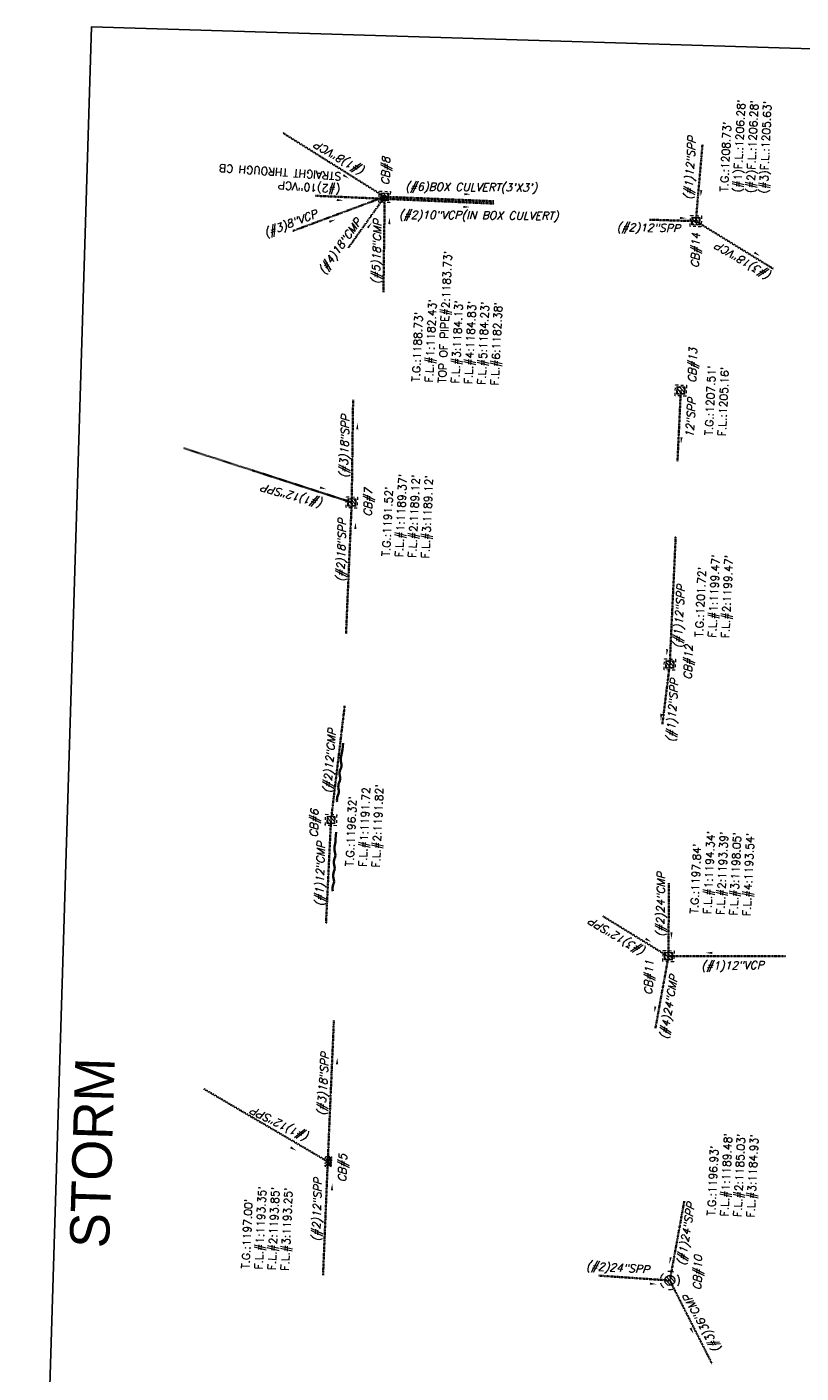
# Model space of a CAD drawing. Header units: feet. Extents: x 2385925 to 2388261, y 226994 to 234026.
# Tile 4 of 5: x 2385925 to 2386220, y 230149 to 230661. Entities that reach past the tile are written whole.
import ezdxf

# ---------------------------------------------------------------- set-up
doc = ezdxf.new("R2010")
doc.units = ezdxf.units.FT
doc.header["$MEASUREMENT"] = 0
for name, pattern in [('OhDOT_USTN1', [0.055, 0.014, -0.041]), ('OhDOT_USTN2', [0.11, 0.069, -0.041]), ('OhDOT_USTN4', [0.22, 0.11, -0.041, 0.028, -0.041]), ('OhDOT_USTN5', [0.11, 0.055, -0.055]), ('OhDOT_USTN6', [0.223, 0.083, -0.028, 0.028, -0.028, 0.028, -0.028]), ('OhDOT_USTN7', [0.221, 0.11, -0.028, 0.055, -0.028]), ('REDO_Drainage01', [1.6, 0.85, -0.75])]:
    doc.linetypes.add(name, pattern=pattern)
for name, color, linetype, lineweight in [('DR_X_Cells', 121, 'Continuous', 35), ('DR_X_Storm_Sewer', 133, 'OhDOT_USTN5', 35), ('DR_X_Text', 151, 'Continuous', 35)]:
    doc.layers.add(name, color=color, linetype=linetype, lineweight=lineweight)
doc.layers.add('SC_Scratch7', color=140, linetype='Continuous', plot=False)
doc.layers.add('SH_Border', color=7, linetype='Continuous')
doc.layers.add('UT_X_Electric_Cells', color=1, linetype='Continuous')
doc.styles.add('SHR', font='SIMPLEX', dxfattribs={"height": 0.75})
doc.styles.add('Slanted Normal (0.14) Font 31', font='font31.shx', dxfattribs={"height": 0.14})

# ---------------------------------------------------------------- blocks, each defined once
blk = doc.blocks.new('CB22B-X')
at = {"layer": 'Defpoints', "color": 20, "linetype": 'REDO_Drainage01', "lineweight": 0}
blk.add_lwpolyline([(-1, 1), (1, 1), (1, -1), (-1, -1), (-1, 1)], close=True, dxfattribs=at)
at = {"layer": 'DR_X_Cells', "color": 151, "linetype": 'Continuous', "lineweight": 0}
for p, q in [((-1.15, -0.61), (0.61, 1.15)), ((-1.15, 0.52), (-0.52, 1.15)), ((-0.55, -1.15), (1.15, 0.55)), ((0.58, -1.15), (1.15, -0.58))]:
    blk.add_line(p, q, dxfattribs=at)
at = {"layer": 'DR_X_Cells', "color": 151, "linetype": 'REDO_Drainage01', "lineweight": 0}
blk.add_lwpolyline([(-1.67, 1.67), (1.67, 1.67), (1.67, -1.67), (-1.67, -1.67), (-1.67, 1.67)], close=True, dxfattribs=at)
at = {"layer": 'DR_X_Cells', "color": 151, "linetype": 'Continuous', "lineweight": 0, "flags": 128}
blk.add_lwpolyline([(-1.15, 1.15), (1.15, 1.15), (1.15, -1.15), (-1.15, -1.15), (-1.15, 1.15)], close=True, dxfattribs=at)
blk = doc.blocks.new('CBS_CATCH BASIN RECTANGLE')
blk.add_blockref('CB22B-X', (0, 0))
blk = doc.blocks.new('CB7-X')
at = {"layer": 'Defpoints', "color": 20, "linetype": 'REDO_Drainage01', "lineweight": 0}
blk.add_circle((0, 0), 0.75, dxfattribs=at)
at = {"layer": 'DR_X_Cells', "color": 151, "linetype": 'Continuous', "lineweight": 0}
for p, q in [((-0.73, -0.15), (0.15, 0.73)), ((-0.54, -0.52), (0.52, 0.54)), ((-0.18, -0.73), (0.73, 0.18))]:
    blk.add_line(p, q, dxfattribs=at)
at = {"layer": 'DR_X_Cells', "color": 151, "linetype": 'REDO_Drainage01', "lineweight": 0}
blk.add_circle((0, 0), 1.42, dxfattribs=at)
at = {"layer": 'DR_X_Cells', "color": 151, "linetype": 'Continuous', "lineweight": 0}
blk.add_circle((0, 0), 0.75, dxfattribs=at)
blk = doc.blocks.new('CB3-X')
at = {"layer": 'Defpoints', "color": 20, "linetype": 'REDO_Drainage01', "lineweight": 0}
blk.add_lwpolyline([(-2.37, 0.75), (2.37, 0.75), (2.37, -1.5), (-2.37, -1.5), (-2.37, 0.75)], close=True, dxfattribs=at)
at = {"layer": 'Defpoints', "color": 21, "linetype": 'OhDOT_USTN2', "lineweight": 53}
blk.add_point((0, 1.42), dxfattribs=at)
at = {"layer": 'Defpoints', "color": 61, "linetype": 'OhDOT_USTN6', "lineweight": 53}
for p in [(0, 0.75), (-2.37, -0.37), (0, -1.5), (2.37, -0.37)]:
    blk.add_point(p, dxfattribs=at)
at = {"layer": 'Defpoints', "color": 21, "linetype": 'OhDOT_USTN5', "lineweight": 53}
blk.add_point((0, 0), dxfattribs=at)
at = {"layer": 'Defpoints', "color": 40, "linetype": 'OhDOT_USTN4', "lineweight": 53}
blk.add_point((0, 0), dxfattribs=at)
at = {"layer": 'Defpoints', "color": 151, "linetype": 'OhDOT_USTN7', "lineweight": 53}
blk.add_point((0, -0.37), dxfattribs=at)
at = {"layer": 'Defpoints', "color": 223, "linetype": 'OhDOT_USTN1', "lineweight": 53}
blk.add_point((0, -2.17), dxfattribs=at)
at = {"layer": 'DR_X_Cells', "color": 151, "linetype": 'Continuous', "lineweight": 0}
for p, q in [((-2.5, -1.76), (-0.75, 0)), ((-2.5, -0.63), (-1.88, 0)), ((-1.44, -1.83), (0.38, 0)), ((-0.31, -1.83), (1.51, 0)), ((0.82, -1.83), (2.5, -0.14)), ((1.94, -1.83), (2.5, -1.28))]:
    blk.add_line(p, q, dxfattribs=at)
at = {"layer": 'DR_X_Cells', "color": 151, "linetype": 'REDO_Drainage01', "lineweight": 0}
blk.add_lwpolyline([(-3.04, 1.42), (3.04, 1.42), (3.04, -2.17), (-3.04, -2.17), (-3.04, 1.42)], close=True, dxfattribs=at)
at = {"layer": 'DR_X_Cells', "color": 151, "linetype": 'Continuous', "lineweight": 0, "flags": 128}
blk.add_lwpolyline([(-2.5, 0), (2.5, 0), (2.5, -1.83), (-2.5, -1.83), (-2.5, 0)], close=True, dxfattribs=at)
blk = doc.blocks.new('CI')
at = {"layer": 'UT_X_Electric_Cells'}
blk.add_blockref('CB3-X', (0, 0), dxfattribs=at)
blk = doc.blocks.new('Survey Storm Info')
at = {"layer": 'DR_X_Storm_Sewer'}
for p, q in [((-1194.05, 531.16), (-1175.37, 595.74)), ((-1418.78, 580.55), (-1444.95, 532.62)), ((-1054.31, 561.71), (-1077.47, 522.18)), ((-1077.47, 522.18), (-1091.54, 556.78)), ((-1077.89, 548.69), (-1078.78, 480.49)), ((-1488.15, 533.09), (-1444.95, 532.62)), ((-1444.95, 532.62), (-1391.1, 531.93)), ((-1354.35, 536.06), (-1315.04, 535.35)), ((-1315.04, 535.35), (-1271.43, 531.48)), ((-1097.29, 535.41), (-1077.47, 522.18)), ((-1244.08, 531.81), (-1194.05, 531.16)), ((-1155.04, 531.84), (-1194.05, 531.16)), ((-1077.47, 522.18), (-1113.75, 521.55)), ((-1077.47, 522.18), (-1077.89, 480.6)), ((-1348.47, 430.9), (-1362.65, 406.16)), ((-1485.17, 428.42), (-1486.19, 401.17)), ((-1083.1, 421.2), (-1083.12, 403.59)), ((-1251.99, 408.37), (-1274.75, 410.48)), ((-1362.87, 405.44), (-1390.37, 409.58)), ((-1335.12, 406.18), (-1362.87, 405.44)), ((-1362.87, 405.44), (-1361.5, 360.81)), ((-1203.36, 407.6), (-1251.99, 408.37)), ((-1147.68, 407.35), (-1174.7, 407.78)), ((-1486.19, 401.17), (-1517.25, 384.23)), ((-1455.91, 396.62), (-1486.19, 401.17)), ((-1083.12, 403.59), (-1100.41, 373.43)), ((-1053.85, 401.97), (-1083.12, 403.59))]:
    blk.add_line(p, q, dxfattribs=at)
at = {"layer": 'DR_X_Text'}
for points, format in [([(-1441.19, 544.71, 0, 0.833, 0), (-1439.97, 546.89, 0, 0, -0.041595), (-1438.57, 548.97, 0, 0, 0.125362), (-1437.53, 551.26, 0, 0, -0.167832), (-1436.32, 553.44, 0, 0, 0.167832), (-1435.1, 555.62, 0, 0, -0.167832), (-1433.88, 557.8, 0, 0, 0.167832), (-1432.66, 559.99, 0, 0, -0.167832), (-1431.44, 562.17, 0, 0, -0.167832)], "xyseb"), ([(-1189.35, 540.96, 0, 0.833, 0), (-1188.73, 543.38, 0, 0, -0.041595), (-1187.91, 545.75, 0, 0, 0.125362), (-1187.49, 548.23, 0, 0, -0.167832), (-1186.87, 550.65, 0, 0, 0.167832), (-1186.25, 553.07, 0, 0, -0.167832), (-1185.63, 555.49, 0, 0, 0.167832), (-1185.01, 557.92, 0, 0, -0.167832), (-1184.39, 560.34, 0, 0, -0.167832)], "xyseb"), ([(-1086.69, 540.63, 0, 0.833, 0), (-1087.62, 542.95, 0, 0, -0.041595), (-1088.36, 545.35, 0, 0, 0.125362), (-1089.48, 547.59, 0, 0, -0.167832), (-1090.41, 549.91, 0, 0, 0.167832), (-1091.34, 552.23, 0, 0, -0.167832), (-1092.27, 554.55, 0, 0, 0.167832), (-1093.2, 556.87, 0, 0, -0.167832), (-1094.13, 559.19, 0, 0, -0.167832)], "xyseb"), ([(-1079.28, 537.84, 0, 0.833, 0), (-1079.27, 540.34, 0, 0, -0.041595), (-1079.05, 542.84, 0, 0, 0.125362), (-1079.25, 545.34, 0, 0, -0.167832), (-1079.24, 547.84, 0, 0, 0.167832), (-1079.24, 550.34, 0, 0, -0.167832), (-1079.23, 552.84, 0, 0, 0.167832), (-1079.22, 555.34, 0, 0, -0.167832), (-1079.21, 557.84, 0, 0, -0.167832)], "xyseb"), ([(-1070.94, 535.98, 0, 0.833, 0), (-1069.7, 538.16, 0, 0, -0.041595), (-1068.28, 540.23, 0, 0, 0.125362), (-1067.23, 542.5, 0, 0, -0.167832), (-1065.99, 544.67, 0, 0, 0.167832), (-1064.75, 546.85, 0, 0, -0.167832), (-1063.52, 549.02, 0, 0, 0.167832), (-1062.28, 551.19, 0, 0, -0.167832), (-1061.04, 553.36, 0, 0, -0.167832)], "xyseb"), ([(-1087.37, 526.82, 0, 0.833, 0), (-1089.43, 528.24, 0, 0, -0.041595), (-1091.37, 529.84, 0, 0, 0.125362), (-1093.54, 531.08, 0, 0, -0.167832), (-1095.6, 532.5, 0, 0, 0.167832), (-1097.66, 533.92, 0, 0, -0.167832), (-1099.72, 535.34, 0, 0, 0.167832), (-1101.77, 536.76, 0, 0, -0.167832), (-1103.83, 538.18, 0, 0, -0.167832)], "xyseb"), ([(-1319.59, 533.31), (-1322.09, 533.37, -0.041595), (-1324.59, 533.63, 0.125362), (-1327.09, 533.47, -0.167832), (-1329.59, 533.52, 0.167832), (-1332.09, 533.57, -0.167832), (-1334.59, 533.62, 0.167832), (-1337.09, 533.68, -0.167832), (-1339.59, 533.73, 0.167832), (-1342.09, 533.78, 0.167832)], "xyb"), ([(-1285.67, 531.65), (-1288.17, 531.82, -0.041595), (-1290.65, 532.2, 0.125362), (-1293.16, 532.16, -0.167832), (-1295.65, 532.33, 0.167832), (-1298.14, 532.5, -0.167832), (-1300.64, 532.67, 0.167832), (-1303.13, 532.84, -0.167832), (-1305.63, 533.02, 0.167832), (-1308.12, 533.19, 0.167832)], "xyb"), ([(-1453.33, 530.68, 0, 0.833, 0), (-1455.83, 530.69, 0, 0, -0.041595), (-1458.33, 530.91, 0, 0, 0.125362), (-1460.83, 530.71, 0, 0, -0.167832), (-1463.33, 530.72, 0, 0, 0.167832), (-1465.83, 530.73, 0, 0, -0.167832), (-1468.33, 530.75, 0, 0, 0.167832), (-1470.83, 530.76, 0, 0, -0.167832), (-1473.33, 530.77, 0, 0, -0.167832)], "xyseb"), ([(-1405.33, 530.2, 0, 0.833, 0), (-1407.83, 530.23, 0, 0, -0.041595), (-1410.33, 530.48, 0, 0, 0.125362), (-1412.83, 530.31, 0, 0, -0.167832), (-1415.33, 530.35, 0, 0, 0.167832), (-1417.83, 530.38, 0, 0, -0.167832), (-1420.33, 530.42, 0, 0, 0.167832), (-1422.83, 530.46, 0, 0, -0.167832), (-1425.33, 530.49, 0, 0, -0.167832)], "xyseb"), ([(-1201.6, 529.45, 0, 0.833, 0), (-1204.1, 529.49, 0, 0, -0.041595), (-1206.6, 529.73, 0, 0, 0.125362), (-1209.1, 529.56, 0, 0, -0.167832), (-1211.6, 529.6, 0, 0, 0.167832), (-1214.1, 529.63, 0, 0, -0.167832), (-1216.6, 529.67, 0, 0, 0.167832), (-1219.1, 529.71, 0, 0, -0.167832), (-1221.6, 529.75, 0, 0, -0.167832)], "xyseb"), ([(-1163.75, 529.88, 0, 0.833, 0), (-1166.25, 529.92, 0, 0, -0.041595), (-1168.74, 530.17, 0, 0, 0.125362), (-1171.25, 530, 0, 0, -0.167832), (-1173.75, 530.03, 0, 0, 0.167832), (-1176.25, 530.07, 0, 0, -0.167832), (-1178.75, 530.11, 0, 0, 0.167832), (-1181.25, 530.15, 0, 0, -0.167832), (-1183.74, 530.18, 0, 0, -0.167832)], "xyseb"), ([(-1085.32, 520.07, 0, 0.833, 0), (-1087.82, 520.11, 0, 0, -0.041595), (-1090.32, 520.35, 0, 0, 0.125362), (-1092.82, 520.18, 0, 0, -0.167832), (-1095.32, 520.22, 0, 0, 0.167832), (-1097.82, 520.26, 0, 0, -0.167832), (-1100.32, 520.29, 0, 0, 0.167832), (-1102.82, 520.33, 0, 0, -0.167832), (-1105.32, 520.37, 0, 0, -0.167832)], "xyseb"), ([(-1080.38, 489.7, 0, 0.833, 0), (-1080.4, 492.2, 0, 0, -0.041595), (-1080.21, 494.7, 0, 0, 0.125362), (-1080.43, 497.2, 0, 0, -0.167832), (-1080.45, 499.7, 0, 0, 0.167832), (-1080.47, 502.2, 0, 0, -0.167832), (-1080.49, 504.7, 0, 0, 0.167832), (-1080.51, 507.2, 0, 0, -0.167832), (-1080.53, 509.7, 0, 0, -0.167832)], "xyseb"), ([(-1075.52, 489.49, 0, 0.833, 0), (-1075.54, 491.99, 0, 0, -0.041595), (-1075.35, 494.5, 0, 0, 0.125362), (-1075.58, 496.99, 0, 0, -0.167832), (-1075.6, 499.49, 0, 0, 0.167832), (-1075.62, 501.99, 0, 0, -0.167832), (-1075.63, 504.49, 0, 0, 0.167832), (-1075.65, 506.99, 0, 0, -0.167832), (-1075.67, 509.49, 0, 0, -0.167832)], "xyseb"), ([(-1082.1, 407.21, 0, 0.833, 0), (-1082.07, 409.71, 0, 0, -0.041595), (-1081.84, 412.21, 0, 0, 0.125362), (-1082.02, 414.71, 0, 0, -0.167832), (-1081.99, 417.21, 0, 0, 0.167832), (-1081.97, 419.71, 0, 0, -0.167832), (-1081.94, 422.21, 0, 0, 0.167832), (-1081.91, 424.71, 0, 0, 0.167832)], "xyseb"), ([(-1487.76, 406.23, 0, 0.833, 0), (-1487.63, 408.73, 0, 0, -0.041595), (-1487.3, 411.21, 0, 0, 0.125362), (-1487.38, 413.72, 0, 0, -0.167832), (-1487.25, 416.22, 0, 0, 0.167832), (-1487.12, 418.71, 0, 0, -0.167832), (-1487, 421.21, 0, 0, 0.167832), (-1486.87, 423.71, 0, 0, 0.167832)], "xyseb"), ([(-1357.72, 412.13, 0, 0.833, 0), (-1356.54, 414.34, 0, 0, -0.041595), (-1355.17, 416.44, 0, 0, 0.125362), (-1354.18, 418.75, 0, 0, -0.167832), (-1353, 420.95, 0, 0, 0.167832), (-1351.82, 423.16, 0, 0, 0.167832)], "xyseb"), ([(-1384.66, 410.24, 0, 0.833, 0), (-1382.19, 409.86, 0, 0, -0.041595), (-1379.75, 409.29, 0, 0, 0.125362), (-1377.25, 409.12, 0, 0, -0.167832), (-1374.78, 408.74, 0, 0, 0.167832), (-1372.3, 408.37, 0, 0, -0.167832), (-1369.83, 408, 0, 0, 0.167832), (-1367.36, 407.62, 0, 0, 0.167832)], "xyseb"), ([(-1273.34, 411.12, 0, 0.833, 0), (-1270.84, 411, 0, 0, -0.041595), (-1268.35, 410.66, 0, 0, 0.125362), (-1265.85, 410.74, 0, 0, -0.167832), (-1263.35, 410.62, 0, 0, 0.167832), (-1260.85, 410.49, 0, 0, -0.167832), (-1258.36, 410.36, 0, 0, 0.167832), (-1255.86, 410.23, 0, 0, 0.167832)], "xyseb"), ([(-1248.69, 409.65, 0, 0.833, 0), (-1246.2, 409.52, 0, 0, -0.041595), (-1243.71, 409.19, 0, 0, 0.125362), (-1241.2, 409.27, 0, 0, -0.167832), (-1238.71, 409.14, 0, 0, 0.167832), (-1236.21, 409.02, 0, 0, -0.167832), (-1233.71, 408.89, 0, 0, 0.167832), (-1231.22, 408.76, 0, 0, 0.167832)], "xyseb"), ([(-1356.32, 404.52, 0, 0.833, 0), (-1353.82, 404.61, 0, 0, -0.041595), (-1351.32, 404.48, 0, 0, 0.125362), (-1348.82, 404.78, 0, 0, -0.167832), (-1346.33, 404.87, 0, 0, 0.167832), (-1343.83, 404.95, 0, 0, 0.167832)], "xyseb"), ([(-1167.98, 406.67, 0, 0.833, 0), (-1165.48, 406.54, 0, 0, -0.041595), (-1163, 406.21, 0, 0, 0.125362), (-1160.49, 406.29, 0, 0, -0.167832), (-1157.99, 406.16, 0, 0, 0.167832), (-1155.5, 406.03, 0, 0, -0.167832), (-1153, 405.91, 0, 0, 0.167832), (-1150.5, 405.78, 0, 0, 0.167832)], "xyseb"), ([(-1506.22, 391.54, 0, 0.833, 0), (-1504.04, 392.77, 0, 0, -0.041595), (-1501.76, 393.82, 0, 0, 0.125362), (-1499.69, 395.23, 0, 0, -0.167832), (-1497.51, 396.46, 0, 0, 0.167832), (-1495.34, 397.7, 0, 0, -0.167832), (-1493.16, 398.93, 0, 0, 0.167832), (-1490.99, 400.16, 0, 0, 0.167832)], "xyseb"), ([(-1479.85, 401.52, 0, 0.833, 0), (-1477.38, 401.14, 0, 0, -0.041595), (-1474.94, 400.56, 0, 0, 0.125362), (-1472.43, 400.4, 0, 0, -0.167832), (-1469.96, 400.02, 0, 0, 0.167832), (-1467.49, 399.65, 0, 0, -0.167832), (-1465.02, 399.28, 0, 0, 0.167832), (-1462.55, 398.9, 0, 0, 0.167832)], "xyseb"), ([(-1073.77, 402.04, 0, 0.833, 0), (-1071.27, 401.91, 0, 0, -0.041595), (-1068.79, 401.57, 0, 0, 0.125362), (-1066.28, 401.65, 0, 0, -0.167832), (-1063.78, 401.53, 0, 0, 0.167832), (-1061.29, 401.4, 0, 0, -0.167832), (-1058.79, 401.27, 0, 0, 0.167832), (-1056.29, 401.14, 0, 0, 0.167832)], "xyseb"), ([(-1361.21, 391.36, 0, 0.833, 0), (-1361.15, 388.86, 0, 0, -0.041595), (-1361.29, 386.36, 0, 0, 0.125362), (-1361.01, 383.87, 0, 0, -0.167832), (-1360.94, 381.37, 0, 0, 0.167832), (-1360.88, 378.87, 0, 0, 0.167832)], "xyseb"), ([(-1095.63, 378.79, 0, 0.833, 0), (-1094.37, 380.95, 0, 0, -0.041595), (-1092.93, 383, 0, 0, 0.125362), (-1091.85, 385.26, 0, 0, -0.167832), (-1090.58, 387.42, 0, 0, 0.167832), (-1089.32, 389.58, 0, 0, -0.167832), (-1088.06, 391.73, 0, 0, -0.167832)], "xyseb")]:
    blk.add_lwpolyline(points, format=format, dxfattribs=at)
at = {"layer": 'SH_Border'}
blk.add_lwpolyline([(-1819, 635.68), (-1016.28, 635.68), (-1016.28, 82.99), (-1819, 82.99)], close=True, dxfattribs=at)
at = {"layer": 'DR_X_Cells', "rotation": 359.1452333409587}
for name, p, xscale, yscale, zscale in [('CI', (-1444.95, 532.62, 1496.25), 0.6249999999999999, 0.6249999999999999, 0.6249999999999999), ('CBS_CATCH BASIN RECTANGLE', (-1315.04, 535.35, 1505.78), 1.25, 1.25, 1.25), ('CBS_CATCH BASIN RECTANGLE', (-1194.05, 531.16, 1505.78), 1.25, 1.25, 1.25), ('CBS_CATCH BASIN RECTANGLE', (-1077.47, 522.18, 1505.78), 1.25, 1.25, 1.25), ('CBS_CATCH BASIN RECTANGLE', (-1251.99, 408.37, 1505.78), 1.25, 1.25, 1.25), ('CB7-X', (-1486.19, 401.18), 2.5, 2.5, 2.5), ('CBS_CATCH BASIN RECTANGLE', (-1362.87, 405.44, 1505.78), 1.25, 1.25, 1.25), ('CBS_CATCH BASIN RECTANGLE', (-1147.68, 407.35, 1505.78), 1.25, 1.25, 1.25), ('CBS_CATCH BASIN RECTANGLE', (-1083.12, 403.59, 1505.78), 1.25, 1.25, 1.25)]:
    blk.add_blockref(name, p, dxfattribs=dict(at, xscale=xscale, yscale=yscale, zscale=zscale))
at = {"layer": 'DR_X_Text', "style": 'SHR', "oblique": 15}
for s, rotation, p in [('(#3)8"VCP', 292.7128, (-1094.11, 566.84)), ('(#1)12"SPP', 65.2813, (-1434.96, 539.59)), ('(#1)12"SPP', 76.5039, (-1193.56, 541.65)), ('CB#6', 0, (-1321.87, 540.24)), ('(#4)18"CMP', 326.2494, (-1107.8, 544.24)), ('(#1)8"VCP', 61.058, (-1067.21, 529.68)), ('(#2)12"SPP', 0, (-1475.36, 534.7)), ('(#1)12"CMP', 0, (-1347.92, 537.41)), ('(#2)12"CMP', 357.2781, (-1304.87, 535.71)), ('(#3)18"SPP', 358.2334, (-1427.5, 534.19)), ('(#2)18"SPP', 0, (-1224.31, 533.11)), ('(#3)18"SPP', 0, (-1184.76, 533.11)), ('CB#5', 0, (-1452.58, 525.47)), ('CB#7', 0, (-1199.23, 523.45)), ('(#5)18"CMP', 0, (-1110.67, 523.14)), ('CB#8', 0, (-1073.01, 520.62)), ('(#2)10"VCP(IN BOX CULVERT)', 271.2891, (-1085.59, 516.54)), ("(#6)BOX CULVERT(3'X3')", 271.2891, (-1074.83, 514.45)), ('(#2)24"SPP', 268.1541, (-1483.02, 433.23)), ('(#3)12"SPP', 60.7878, (-1360.71, 413.87)), ('(#2)12"SPP', 270.4667, (-1087.74, 433.59)), ('CB#11', 0, (-1377.82, 411.24)), ('(#2)24"CMP', 0.9194, (-1355.55, 407.37)), ('(#4)24"CMP', 352.4874, (-1394.55, 404.92)), ('(#1)12"SPP', 358.1541, (-1281.44, 405.74)), ('(#1)12"SPP', 358.1541, (-1245.64, 404.27)), ('12"SPP', 358.1541, (-1165.57, 402.05)), ('CB#13', 0, (-1144.58, 401.69)), ('CB#14', 0, (-1100.86, 401.92)), ('(#1)12"SPP', 358.1541, (-1075.01, 405.33)), ('CB#12', 0, (-1257.53, 399.89)), ('(#3)36"CMP', 30.5773, (-1511.88, 380.97)), ('(#1)24"SPP', 352.4874, (-1480.41, 395.69)), ('CB#10', 0, (-1489.5, 389.22)), ('(#1)12"VCP', 272.4075, (-1367.66, 392.83)), ('(#3)18"VCP', 60.7878, (-1102.25, 373.87))]:
    blk.add_text(s, height=3, rotation=rotation, dxfattribs=at).set_placement(p)
at = {"layer": 'DR_X_Text', "insert": (-1076.7, 539.17), "char_height": 3, "width": 80.6864, "attachment_point": 1, "rotation": 87.8088, "style": 'SHR'}
blk.add_mtext('(#2)10"VCP\\PSTRAIGHT THROUGH CB', dxfattribs=at)
at = {"layer": 'DR_X_Text', "char_height": 3, "attachment_point": 1, "rotation": 359.1452, "style": 'SHR'}
for s, insert in [("T.G.:1197.00'\\PF.L.#1:1193.35'\\PF.L.#2:1193.85'\\PF.L.#3:1193.25'", (-1486.65, 564.17)), ("T.G.:1196.32'\\PF.L.#1:1191.72\\PF.L.#2:1191.82'", (-1332.38, 529.27)), ("T.G.:1191.52'\\PF.L.#1:1189.37'\\PF.L.#2:1189.12'\\PF.L.#3:1189.12'", (-1214.18, 519.04)), ("T.G.:1188.73'\\PF.L.#1:1182.43'\\PTOP OF PIPE#2:1183.73'\\PF.L.#3:1184.13'\\PF.L.#4:1184.83'\\PF.L.#5:1184.23'\\PF.L.#6:1182.38'", (-1147.39, 509.71)), ("T.G.:1197.84'\\PF.L.#1:1194.34'\\PF.L.#2:1193.39'\\PF.L.#3:1198.05'\\PF.L.#4:1193.54'", (-1346.37, 397.71)), ("T.G.:1201.72'\\PF.L.#1:1199.47'\\PF.L.#2:1199.47'", (-1241.14, 399.08)), ("T.G.:1207.51'\\PF.L.:1205.16'", (-1164.43, 397.71)), ("T.G.:1208.73'\\P(#1)F.L.:1206.28'\\P(#2)F.L.:1206.28'\\P(#3)F.L.:1205.63'", (-1071.54, 394.73)), ("T.G.:1196.93'\\PF.L.#1:1189.48'\\PF.L.#2:1185.03'\\PF.L.#3:1184.93'", (-1461.04, 387.69))]:
    blk.add_mtext_dynamic_manual_height_columns(s, width=56.5823, gutter_width=15, heights=[0], dxfattribs=dict(at, insert=insert))
at = {"layer": 'SH_Border', "insert": (-1480.59, 629.78), "char_height": 15, "width": 206.6203, "attachment_point": 1, "style": 'Slanted Normal (0.14) Font 31'}
blk.add_mtext('STORM', dxfattribs=at)

msp = doc.modelspace()

# ---------------------------------------------------------------- block references
at = {"layer": 'SC_Scratch7', "rotation": 88.24989999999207}
msp.add_blockref('Survey Storm Info', (2386616.14, 231657.37), dxfattribs=at)

doc.saveas('drawing.dxf')
